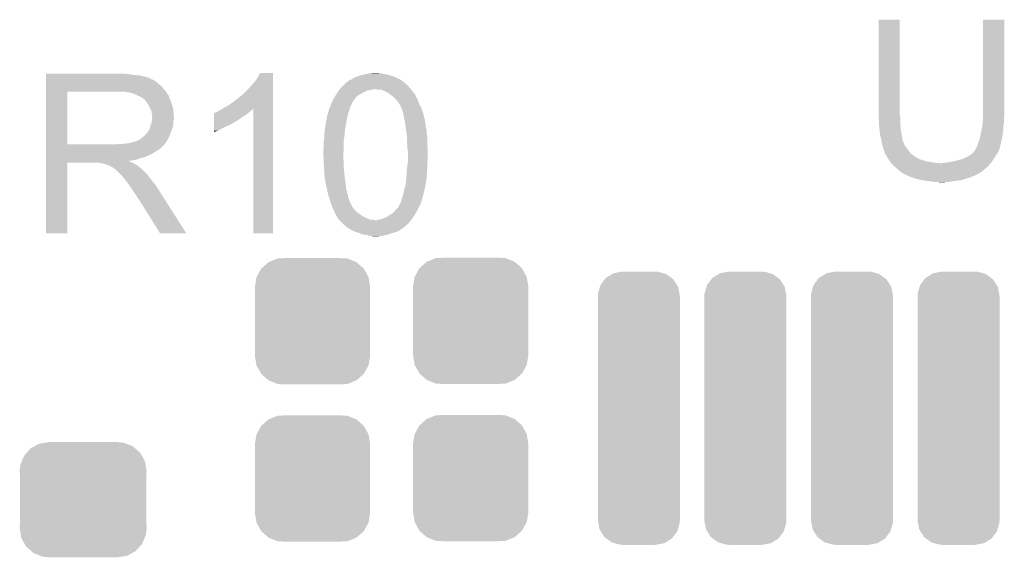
# Model space of a CAD drawing. Extents: x -0.05 to 0.95, y -0.15 to 2.1.
# Tile 16 of 51: x 0.21 to 0.45, y 0.66 to 0.79. Entities that reach past the tile are written whole.
import ezdxf

# ---------------------------------------------------------------- set-up
doc = ezdxf.new("R2010")
doc.units = 0
doc.layers.get('0').update_dxf_attribs({"linetype": 'CONTINUOUS'})
doc.layers.add('LTE_IOT_13_CLICK_V101A_GTO', color=11, linetype='CONTINUOUS')
doc.layers.add('LTE_IOT_13_CLICK_V101A_GTS', color=8, linetype='CONTINUOUS')

# ---------------------------------------------------------------- blocks, each defined once
blk = doc.blocks.new('CUSTOM_84')
for points in [[(-0.01059, 0.01419), (-0.01052, 0.01422), (0.01057, 0.01419), (0.01054, 0.01422)], [(-0.01052, 0.01422), (-0.00841, 0.01508), (0.01054, 0.01422), (0.00839, 0.01508)], [(-0.00841, 0.01508), (-0.00819, 0.01509), (0.00839, 0.01508), (0.00836, 0.01509)], [(-0.00819, 0.01509), (-0.00607, 0.0152), (0.00836, 0.01509), (0.00607, 0.0152)], [(-0.01344, 0.01062), (-0.01234, 0.01263), (0.01345, 0.01062), (0.01233, 0.01263)], [(-0.01234, 0.01263), (-0.01229, 0.01267), (0.01233, 0.01263), (0.01231, 0.01267)], [(-0.01229, 0.01267), (-0.01059, 0.01419), (0.01231, 0.01267), (0.01057, 0.01419)], [(-0.01385, 0.0083), (-0.01347, 0.01057), (0.01385, 0.0083), (0.01346, 0.01057)], [(-0.01347, 0.01057), (-0.01344, 0.01062), (0.01346, 0.01057), (0.01345, 0.01062)], [(-0.01385, 0.00825), (-0.01385, 0.0083), (0.01385, 0.00825), (0.01385, 0.0083)], [(-0.01385, -0.00825), (-0.01385, 0.00825), (0.01385, -0.00825), (0.01385, 0.00825)], [(-0.01385, -0.0083), (-0.01385, -0.00825), (0.01385, -0.0083), (0.01385, -0.00825)], [(-0.01346, -0.01057), (-0.01385, -0.0083), (0.01347, -0.01057), (0.01385, -0.0083)], [(-0.01345, -0.01062), (-0.01346, -0.01057), (0.01344, -0.01062), (0.01347, -0.01057)], [(-0.01233, -0.01263), (-0.01345, -0.01062), (0.01234, -0.01263), (0.01344, -0.01062)], [(-0.01231, -0.01267), (-0.01233, -0.01263), (0.01229, -0.01267), (0.01234, -0.01263)], [(-0.01057, -0.01419), (-0.01231, -0.01267), (0.01059, -0.01419), (0.01229, -0.01267)], [(-0.01054, -0.01422), (-0.01057, -0.01419), (0.01052, -0.01422), (0.01059, -0.01419)], [(-0.00839, -0.01508), (-0.01054, -0.01422), (0.00841, -0.01508), (0.01052, -0.01422)], [(-0.00836, -0.01509), (-0.00839, -0.01508), (0.00819, -0.01509), (0.00841, -0.01508)], [(-0.00607, -0.0152), (-0.00836, -0.01509), (0.00607, -0.0152), (0.00819, -0.01509)]]:
    blk.add_solid(points)
blk = doc.blocks.new('CUSTOM_86')
for points in [[(-0.01358, 0.01127), (-0.01263, 0.01234), (0.01371, 0.01127), (0.01249, 0.01234)], [(-0.01263, 0.01234), (-0.01175, 0.01282), (0.01249, 0.01234), (0.01194, 0.01282)], [(-0.01175, 0.01282), (-0.01057, 0.01347), (0.01194, 0.01282), (0.01032, 0.01347)], [(-0.01057, 0.01347), (-0.0092, 0.01369), (0.01032, 0.01347), (0.00976, 0.01369)], [(-0.0092, 0.01369), (-0.00825, 0.01385), (0.00976, 0.01369), (0.00825, 0.01385)], [(-0.01475, 0.00922), (-0.01419, 0.01059), (0.01485, 0.00922), (0.01409, 0.01059)], [(-0.01419, 0.01059), (-0.01358, 0.01127), (0.01409, 0.01059), (0.01371, 0.01127)], [(-0.01525, 0.0069), (-0.01508, 0.00841), (0.01525, 0.0069), (0.01499, 0.00841)], [(-0.01508, 0.00841), (-0.01475, 0.00922), (0.01499, 0.00841), (0.01485, 0.00922)], [(-0.0152, 0.00607), (-0.01525, 0.0069), (0.0152, 0.00607), (0.01525, 0.0069)], [(-0.0152, -0.00607), (-0.0152, 0.00607), (0.0152, -0.00607), (0.0152, 0.00607)], [(-0.01525, -0.0069), (-0.0152, -0.00607), (0.01525, -0.0069), (0.0152, -0.00607)], [(-0.01499, -0.00841), (-0.01525, -0.0069), (0.01508, -0.00841), (0.01525, -0.0069)], [(-0.01485, -0.00922), (-0.01499, -0.00841), (0.01475, -0.00922), (0.01508, -0.00841)], [(-0.01409, -0.01059), (-0.01485, -0.00922), (0.01419, -0.01059), (0.01475, -0.00922)], [(-0.01371, -0.01127), (-0.01409, -0.01059), (0.01358, -0.01127), (0.01419, -0.01059)], [(-0.01249, -0.01234), (-0.01371, -0.01127), (0.01263, -0.01234), (0.01358, -0.01127)], [(-0.01194, -0.01282), (-0.01249, -0.01234), (0.01175, -0.01282), (0.01263, -0.01234)], [(-0.01032, -0.01347), (-0.01194, -0.01282), (0.01057, -0.01347), (0.01175, -0.01282)], [(-0.00976, -0.01369), (-0.01032, -0.01347), (0.0092, -0.01369), (0.01057, -0.01347)], [(-0.00825, -0.01385), (-0.00976, -0.01369), (0.00825, -0.01385), (0.0092, -0.01369)]]:
    blk.add_solid(points)
blk = doc.blocks.new('CUSTOM_187')
for points in [[(-0.00924, 0.02959), (-0.00819, 0.03098), (0.00917, 0.02959), (0.00828, 0.03098)], [(-0.00819, 0.03098), (-0.00795, 0.03131), (0.00828, 0.03098), (0.00785, 0.03131)], [(-0.00795, 0.03131), (-0.0064, 0.03226), (0.00785, 0.03131), (0.00655, 0.03226)], [(-0.0064, 0.03226), (-0.00612, 0.03244), (0.00655, 0.03226), (0.0059, 0.03244)], [(-0.00612, 0.03244), (-0.00405, 0.03283), (0.0059, 0.03244), (0.00447, 0.03283)], [(-0.00405, 0.03283), (-0.004, 0.03284), (0.00447, 0.03283), (0.00426, 0.03284)], [(-0.004, 0.03284), (-0.004, 0.03285), (0.00426, 0.03284), (0.004, 0.03285)], [(-0.00983, 0.02751), (-0.00936, 0.02916), (0.00976, 0.02751), (0.00944, 0.02916)], [(-0.00936, 0.02916), (-0.00924, 0.02959), (0.00944, 0.02916), (0.00917, 0.02959)], [(-0.00985, 0.02705), (-0.00983, 0.02751), (0.00985, 0.02705), (0.00976, 0.02751)], [(-0.00985, 0.027), (-0.00985, 0.02705), (0.00985, 0.027), (0.00985, 0.02705)], [(-0.00985, -0.027), (-0.00985, 0.027), (0.00985, -0.027), (0.00985, 0.027)], [(-0.00985, -0.02705), (-0.00985, -0.027), (0.00985, -0.02705), (0.00985, -0.027)], [(-0.00976, -0.02752), (-0.00985, -0.02705), (0.00983, -0.02752), (0.00985, -0.02705)], [(-0.00943, -0.02916), (-0.00976, -0.02752), (0.00936, -0.02916), (0.00983, -0.02752)], [(-0.00916, -0.0296), (-0.00943, -0.02916), (0.00924, -0.0296), (0.00936, -0.02916)], [(-0.00828, -0.03098), (-0.00916, -0.0296), (0.0082, -0.03098), (0.00924, -0.0296)], [(-0.00782, -0.03132), (-0.00828, -0.03098), (0.00795, -0.03132), (0.0082, -0.03098)], [(-0.00654, -0.03226), (-0.00782, -0.03132), (0.00643, -0.03226), (0.00795, -0.03132)], [(-0.00582, -0.03245), (-0.00654, -0.03226), (0.00612, -0.03245), (0.00643, -0.03226)], [(-0.00446, -0.03282), (-0.00582, -0.03245), (0.00415, -0.03282), (0.00612, -0.03245)], [(-0.004, -0.03284), (-0.00446, -0.03282), (0.00406, -0.03284), (0.00415, -0.03282)], [(-0.004, -0.03285), (-0.004, -0.03284), (0.004, -0.03285), (0.00406, -0.03284)]]:
    blk.add_solid(points)

msp = doc.modelspace()

# ---------------------------------------------------------------- linework, layer by layer
at = {"layer": 'LTE_IOT_13_CLICK_V101A_GTO'}
for points in [[(0.418, 0.7674), (0.418, 0.7904), (0.4231, 0.7674), (0.4231, 0.7904)], [(0.418, 0.7904), (0.418, 0.7904), (0.4231, 0.7904), (0.418, 0.7904)], [(0.4431, 0.7682), (0.4431, 0.7904), (0.4482, 0.7682), (0.4482, 0.7904)], [(0.4431, 0.7904), (0.4431, 0.7904), (0.4482, 0.7904), (0.4431, 0.7904)], [(0.218, 0.7773), (0.218, 0.7774), (0.2379, 0.7773), (0.2368, 0.7774)], [(0.218, 0.7771), (0.218, 0.7773), (0.2391, 0.7771), (0.2379, 0.7773)], [(0.218, 0.777), (0.218, 0.7771), (0.2405, 0.777), (0.2391, 0.7771)], [(0.218, 0.7767), (0.218, 0.777), (0.2417, 0.7767), (0.2405, 0.777)], [(0.218, 0.7765), (0.218, 0.7767), (0.2423, 0.7765), (0.2417, 0.7767)], [(0.218, 0.7764), (0.218, 0.7765), (0.2428, 0.7764), (0.2423, 0.7765)], [(0.218, 0.7763), (0.218, 0.7764), (0.2429, 0.7763), (0.2429, 0.7764)], [(0.218, 0.7764), (0.218, 0.7764), (0.2429, 0.7764), (0.2428, 0.7764)], [(0.218, 0.7761), (0.218, 0.7763), (0.2433, 0.7761), (0.2429, 0.7763)], [(0.218, 0.7759), (0.218, 0.7761), (0.2438, 0.7759), (0.2433, 0.7761)], [(0.218, 0.7755), (0.218, 0.7759), (0.2444, 0.7755), (0.2438, 0.7759)], [(0.2683, 0.7757), (0.2689, 0.7766), (0.2725, 0.7757), (0.2725, 0.7766)], [(0.2689, 0.7766), (0.2694, 0.7776), (0.2725, 0.7766), (0.2725, 0.7776)], [(0.2694, 0.7776), (0.2694, 0.7776), (0.2725, 0.7776), (0.2694, 0.7776)], [(0.2908, 0.7758), (0.2909, 0.7759), (0.3034, 0.7758), (0.30323, 0.7759)], [(0.2909, 0.7759), (0.2913, 0.776), (0.30323, 0.7759), (0.30307, 0.776)], [(0.2913, 0.776), (0.29146, 0.7761), (0.30307, 0.776), (0.3029, 0.7761)], [(0.29146, 0.7761), (0.29162, 0.7762), (0.3029, 0.7761), (0.3026, 0.7762)], [(0.29162, 0.7762), (0.29178, 0.7763), (0.3026, 0.7762), (0.3026, 0.7763)], [(0.29178, 0.7763), (0.2921, 0.7765), (0.3025, 0.7763), (0.30205, 0.7765)], [(0.29178, 0.7763), (0.29178, 0.7763), (0.3026, 0.7763), (0.3025, 0.7763)], [(0.2921, 0.7765), (0.2926, 0.7767), (0.30205, 0.7765), (0.3016, 0.7767)], [(0.2926, 0.7767), (0.2931, 0.7769), (0.3016, 0.7767), (0.301, 0.7769)], [(0.2931, 0.7769), (0.2935, 0.777), (0.301, 0.7769), (0.3007, 0.777)], [(0.2935, 0.777), (0.2943, 0.7772), (0.3007, 0.777), (0.2998, 0.7772)], [(0.2943, 0.7772), (0.29517, 0.7774), (0.2998, 0.7772), (0.299, 0.7774)], [(0.29517, 0.7774), (0.2956, 0.7775), (0.299, 0.7774), (0.2983, 0.7775)], [(0.2956, 0.7775), (0.2971, 0.7776), (0.2983, 0.7775), (0.2976, 0.7776)], [(0.218, 0.775), (0.218, 0.7755), (0.245, 0.775), (0.2444, 0.7755)], [(0.218, 0.7744), (0.218, 0.775), (0.2457, 0.7744), (0.245, 0.775)], [(0.218, 0.7736), (0.218, 0.7744), (0.2464, 0.7736), (0.2457, 0.7744)], [(0.218, 0.7731), (0.218, 0.7736), (0.24679, 0.7731), (0.2464, 0.7736)], [(0.2652, 0.7724), (0.2669, 0.7741), (0.2725, 0.7724), (0.2725, 0.7741)], [(0.2669, 0.7741), (0.2683, 0.7757), (0.2725, 0.7741), (0.2725, 0.7757)], [(0.28839, 0.7735), (0.28848, 0.7736), (0.2959, 0.7735), (0.2965, 0.7736)], [(0.28848, 0.7736), (0.28857, 0.7737), (0.2965, 0.7736), (0.2968, 0.7737)], [(0.28857, 0.7737), (0.28902, 0.7742), (0.30563, 0.7737), (0.3052, 0.7742)], [(0.28902, 0.7742), (0.2892, 0.7744), (0.3052, 0.7742), (0.305, 0.7744)], [(0.2892, 0.7744), (0.2897, 0.7749), (0.305, 0.7744), (0.3045, 0.7749)], [(0.2897, 0.7749), (0.2901, 0.7753), (0.3045, 0.7749), (0.30402, 0.7753)], [(0.2902, 0.7753), (0.2903, 0.7754), (0.30402, 0.7753), (0.3039, 0.7754)], [(0.2903, 0.7754), (0.2904, 0.7755), (0.3039, 0.7754), (0.30378, 0.7755)], [(0.2904, 0.7755), (0.2906, 0.7756), (0.30378, 0.7755), (0.30365, 0.7756)], [(0.2906, 0.7756), (0.2908, 0.7758), (0.30365, 0.7756), (0.3034, 0.7758)], [(0.2977, 0.7736), (0.2971, 0.7737), (0.30571, 0.7736), (0.30563, 0.7737)], [(0.2986, 0.7735), (0.2983, 0.7736), (0.3058, 0.7735), (0.30571, 0.7736)], [(0.218, 0.7604), (0.218, 0.7731), (0.2231, 0.7604), (0.2231, 0.7731)], [(0.218, 0.7731), (0.218, 0.7731), (0.2231, 0.7731), (0.2352, 0.7731)], [(0.238, 0.7729), (0.2367, 0.7731), (0.24694, 0.7729), (0.24679, 0.7731)], [(0.23873, 0.7727), (0.238, 0.7729), (0.2471, 0.7727), (0.24694, 0.7729)], [(0.2391, 0.7726), (0.23873, 0.7727), (0.2471, 0.7726), (0.2471, 0.7727)], [(0.2399, 0.7722), (0.2391, 0.7726), (0.2474, 0.7722), (0.2471, 0.7726)], [(0.2406, 0.7719), (0.2399, 0.7722), (0.24752, 0.7719), (0.2474, 0.7722)], [(0.24093, 0.7717), (0.2406, 0.7719), (0.2476, 0.7717), (0.24752, 0.7719)], [(0.2411, 0.7716), (0.24093, 0.7717), (0.24764, 0.7716), (0.2476, 0.7717)], [(0.2414, 0.7714), (0.2411, 0.7716), (0.24773, 0.7714), (0.24764, 0.7716)], [(0.2418, 0.771), (0.2415, 0.7714), (0.2479, 0.771), (0.24773, 0.7714)], [(0.2629, 0.7706), (0.2641, 0.7715), (0.2725, 0.7706), (0.2725, 0.7715)], [(0.2641, 0.7715), (0.2652, 0.7724), (0.2725, 0.7715), (0.2725, 0.7724)], [(0.28682, 0.7709), (0.287, 0.7713), (0.2918, 0.7709), (0.29212, 0.7713)], [(0.287, 0.7713), (0.28736, 0.7719), (0.29212, 0.7713), (0.2926, 0.7719)], [(0.28736, 0.7719), (0.28754, 0.7722), (0.2926, 0.7719), (0.293, 0.7722)], [(0.28754, 0.7722), (0.2876, 0.7723), (0.293, 0.7722), (0.29317, 0.7723)], [(0.2876, 0.7723), (0.28773, 0.7725), (0.29317, 0.7723), (0.2935, 0.7725)], [(0.28773, 0.7725), (0.28805, 0.773), (0.2935, 0.7725), (0.2944, 0.773)], [(0.28805, 0.773), (0.2883, 0.7734), (0.2944, 0.773), (0.2952, 0.7734)], [(0.2883, 0.7734), (0.28839, 0.7735), (0.2952, 0.7734), (0.2959, 0.7735)], [(0.2989, 0.7734), (0.2986, 0.7735), (0.30588, 0.7734), (0.3058, 0.7735)], [(0.2994, 0.7732), (0.2989, 0.7734), (0.30603, 0.7732), (0.30588, 0.7734)], [(0.3003, 0.7727), (0.2994, 0.7732), (0.3064, 0.7727), (0.30603, 0.7732)], [(0.30043, 0.7726), (0.3003, 0.7727), (0.3065, 0.7726), (0.3064, 0.7727)], [(0.30083, 0.7723), (0.30043, 0.7726), (0.3067, 0.7723), (0.3065, 0.7726)], [(0.3011, 0.7721), (0.30083, 0.7723), (0.30678, 0.7721), (0.3067, 0.7723)], [(0.30145, 0.7718), (0.3011, 0.7721), (0.3069, 0.7718), (0.30678, 0.7721)], [(0.3018, 0.7715), (0.30145, 0.7718), (0.30707, 0.7715), (0.3069, 0.7718)], [(0.30212, 0.7711), (0.3018, 0.7715), (0.3073, 0.7711), (0.30707, 0.7715)], [(0.2421, 0.7706), (0.2418, 0.771), (0.24803, 0.7706), (0.2479, 0.771)], [(0.24246, 0.7701), (0.2421, 0.7706), (0.2482, 0.7701), (0.24803, 0.7706)], [(0.2426, 0.7699), (0.24246, 0.7701), (0.24826, 0.7699), (0.2482, 0.7701)], [(0.243, 0.7691), (0.2426, 0.7699), (0.2485, 0.7691), (0.24826, 0.7699)], [(0.2433, 0.7685), (0.243, 0.7691), (0.24856, 0.7685), (0.2485, 0.7691)], [(0.25987, 0.7687), (0.26037, 0.769), (0.2675, 0.7687), (0.2677, 0.769)], [(0.26037, 0.769), (0.2607, 0.7692), (0.2725, 0.769), (0.2725, 0.7692)], [(0.26037, 0.769), (0.26037, 0.769), (0.2677, 0.769), (0.2678, 0.769)], [(0.2607, 0.7692), (0.2618, 0.7698), (0.2725, 0.7692), (0.2725, 0.7698)], [(0.2618, 0.7698), (0.2629, 0.7706), (0.2725, 0.7698), (0.2725, 0.7706)], [(0.2678, 0.739), (0.2678, 0.769), (0.2725, 0.739), (0.2725, 0.769)], [(0.28595, 0.7687), (0.286, 0.7689), (0.2909, 0.7687), (0.29093, 0.7689)], [(0.286, 0.7691), (0.2862, 0.7693), (0.29097, 0.7691), (0.291, 0.7693)], [(0.286, 0.7689), (0.286, 0.7691), (0.29093, 0.7689), (0.29097, 0.7691)], [(0.2862, 0.7693), (0.2863, 0.7696), (0.291, 0.7693), (0.29118, 0.7696)], [(0.2863, 0.7696), (0.28635, 0.7698), (0.29118, 0.7696), (0.2913, 0.7698)], [(0.28635, 0.7698), (0.2864, 0.77), (0.2913, 0.7698), (0.29135, 0.77)], [(0.2864, 0.77), (0.2865, 0.7702), (0.29135, 0.77), (0.2914, 0.7702)], [(0.2865, 0.7702), (0.2866, 0.7704), (0.2914, 0.7702), (0.29153, 0.7704)], [(0.2866, 0.7704), (0.28664, 0.7705), (0.29153, 0.7704), (0.2916, 0.7705)], [(0.28664, 0.7705), (0.28682, 0.7709), (0.2916, 0.7705), (0.2918, 0.7709)], [(0.3022, 0.771), (0.30212, 0.7711), (0.30733, 0.771), (0.3073, 0.7711)], [(0.3024, 0.7708), (0.3022, 0.771), (0.3074, 0.7708), (0.30733, 0.771)], [(0.3025, 0.7706), (0.3024, 0.7708), (0.30747, 0.7706), (0.3074, 0.7708)], [(0.3026, 0.7705), (0.3026, 0.7706), (0.3075, 0.7705), (0.30747, 0.7706)], [(0.3028, 0.7702), (0.3026, 0.7705), (0.3076, 0.7702), (0.3075, 0.7705)], [(0.303, 0.7699), (0.3028, 0.7702), (0.30777, 0.7699), (0.3076, 0.7702)], [(0.3033, 0.7693), (0.303, 0.7699), (0.3081, 0.7693), (0.30777, 0.7699)], [(0.3034, 0.7691), (0.3033, 0.7693), (0.30817, 0.7691), (0.3081, 0.7693)], [(0.3037, 0.7682), (0.3034, 0.7691), (0.3085, 0.7682), (0.30817, 0.7691)], [(0.24336, 0.7681), (0.2433, 0.7685), (0.2486, 0.7681), (0.24856, 0.7685)], [(0.2434, 0.7678), (0.24336, 0.7681), (0.24863, 0.7678), (0.2486, 0.7681)], [(0.2434, 0.7673), (0.2434, 0.7678), (0.24867, 0.7673), (0.24863, 0.7678)], [(0.2435, 0.767), (0.2434, 0.7673), (0.24869, 0.767), (0.24867, 0.7673)], [(0.24341, 0.7663), (0.24344, 0.7665), (0.2486, 0.7663), (0.2487, 0.7665)], [(0.24344, 0.7665), (0.2435, 0.7669), (0.2487, 0.7665), (0.2487, 0.7669)], [(0.2435, 0.7669), (0.2435, 0.767), (0.2487, 0.7669), (0.24869, 0.767)], [(0.2583, 0.7675), (0.2583, 0.7679), (0.266, 0.7675), (0.26648, 0.7679)], [(0.2583, 0.767), (0.2583, 0.7675), (0.2652, 0.767), (0.266, 0.7675)], [(0.2583, 0.7664), (0.2583, 0.767), (0.2643, 0.7664), (0.2652, 0.767)], [(0.2584, 0.7679), (0.2585, 0.768), (0.26648, 0.7679), (0.2666, 0.768)], [(0.2585, 0.768), (0.2587, 0.7681), (0.2666, 0.768), (0.26672, 0.7681)], [(0.2587, 0.7681), (0.259, 0.7682), (0.26672, 0.7681), (0.26685, 0.7682)], [(0.259, 0.7682), (0.2593, 0.7684), (0.26685, 0.7682), (0.2671, 0.7684)], [(0.2593, 0.7684), (0.2597, 0.7686), (0.2671, 0.7684), (0.26737, 0.7686)], [(0.2597, 0.7686), (0.25987, 0.7687), (0.26737, 0.7686), (0.2675, 0.7687)], [(0.28533, 0.7662), (0.2855, 0.7673), (0.2902, 0.7662), (0.29044, 0.7673)], [(0.2855, 0.7673), (0.28576, 0.768), (0.29044, 0.7673), (0.2906, 0.768)], [(0.28576, 0.768), (0.2858, 0.7681), (0.2906, 0.768), (0.29064, 0.7681)], [(0.2858, 0.7681), (0.28595, 0.7687), (0.29064, 0.7681), (0.2909, 0.7687)], [(0.3039, 0.7673), (0.3037, 0.7682), (0.30873, 0.7673), (0.3085, 0.7682)], [(0.30396, 0.767), (0.3039, 0.7673), (0.3088, 0.767), (0.30873, 0.7673)], [(0.30398, 0.7669), (0.30396, 0.767), (0.3088, 0.7669), (0.3088, 0.767)], [(0.304, 0.7668), (0.30398, 0.7669), (0.3089, 0.7668), (0.3088, 0.7669)], [(0.30404, 0.7666), (0.304, 0.7668), (0.3089, 0.7666), (0.3089, 0.7668)], [(0.30408, 0.7664), (0.30404, 0.7666), (0.309, 0.7664), (0.3089, 0.7666)], [(0.418, 0.7671), (0.418, 0.7674), (0.42318, 0.7671), (0.4231, 0.7674)], [(0.41801, 0.767), (0.418, 0.7671), (0.4232, 0.767), (0.42318, 0.7671)], [(0.4181, 0.766), (0.41801, 0.767), (0.4232, 0.766), (0.4232, 0.767)], [(0.443, 0.7657), (0.44309, 0.7668), (0.4481, 0.7657), (0.4481, 0.7668)], [(0.44309, 0.7668), (0.4431, 0.7669), (0.4481, 0.7668), (0.44812, 0.7669)], [(0.4431, 0.7673), (0.4431, 0.7682), (0.4482, 0.7673), (0.4482, 0.7682)], [(0.4431, 0.7669), (0.4431, 0.7673), (0.44812, 0.7669), (0.4482, 0.7673)], [(0.2428, 0.764), (0.243, 0.7645), (0.24822, 0.764), (0.2484, 0.7645)], [(0.243, 0.7645), (0.2431, 0.765), (0.2484, 0.7645), (0.2485, 0.765)], [(0.2431, 0.765), (0.2433, 0.7655), (0.2485, 0.765), (0.2486, 0.7655)], [(0.2433, 0.7655), (0.24341, 0.7663), (0.2486, 0.7655), (0.2486, 0.7663)], [(0.2583, 0.7658), (0.2583, 0.7664), (0.2633, 0.7658), (0.2643, 0.7664)], [(0.2583, 0.7657), (0.2583, 0.7658), (0.2632, 0.7657), (0.2632, 0.7658)], [(0.2583, 0.7658), (0.2583, 0.7658), (0.2632, 0.7658), (0.2633, 0.7658)], [(0.2583, 0.7655), (0.2583, 0.7657), (0.2628, 0.7655), (0.2632, 0.7657)], [(0.2583, 0.7652), (0.2583, 0.7655), (0.2623, 0.7652), (0.2628, 0.7655)], [(0.2583, 0.7649), (0.2583, 0.7652), (0.2616, 0.7649), (0.2623, 0.7652)], [(0.2583, 0.7637), (0.2583, 0.7649), (0.2592, 0.7637), (0.2616, 0.7649)], [(0.28497, 0.764), (0.2852, 0.7654), (0.2898, 0.764), (0.29005, 0.7654)], [(0.2852, 0.7654), (0.28533, 0.7662), (0.29005, 0.7654), (0.2902, 0.7662)], [(0.3041, 0.7663), (0.30408, 0.7664), (0.309, 0.7663), (0.309, 0.7664)], [(0.30415, 0.766), (0.3041, 0.7663), (0.309, 0.766), (0.309, 0.7663)], [(0.30423, 0.7656), (0.30415, 0.766), (0.3091, 0.7656), (0.309, 0.766)], [(0.3043, 0.7652), (0.30423, 0.7656), (0.30918, 0.7652), (0.3091, 0.7656)], [(0.30431, 0.7651), (0.3043, 0.7652), (0.3092, 0.7651), (0.30918, 0.7652)], [(0.30439, 0.7646), (0.30431, 0.7651), (0.3092, 0.7646), (0.3092, 0.7651)], [(0.30447, 0.764), (0.30439, 0.7646), (0.3094, 0.764), (0.3092, 0.7646)], [(0.4181, 0.7654), (0.4181, 0.766), (0.4232, 0.7654), (0.4232, 0.766)], [(0.4181, 0.765), (0.4181, 0.7654), (0.42323, 0.765), (0.4232, 0.7654)], [(0.41819, 0.7642), (0.4181, 0.765), (0.4233, 0.7642), (0.42323, 0.765)], [(0.4182, 0.7641), (0.41819, 0.7642), (0.42332, 0.7641), (0.4233, 0.7642)], [(0.4184, 0.7625), (0.4182, 0.7641), (0.42358, 0.7625), (0.42332, 0.7641)], [(0.4427, 0.7637), (0.4429, 0.7647), (0.44792, 0.7637), (0.44799, 0.7647)], [(0.4429, 0.7647), (0.44292, 0.7649), (0.44799, 0.7647), (0.448, 0.7649)], [(0.44292, 0.7649), (0.44298, 0.7655), (0.448, 0.7649), (0.4481, 0.7655)], [(0.44298, 0.7655), (0.443, 0.7657), (0.4481, 0.7655), (0.4481, 0.7657)], [(0.2405, 0.7616), (0.24137, 0.7623), (0.24719, 0.7616), (0.2476, 0.7623)], [(0.24137, 0.7623), (0.2415, 0.7624), (0.2476, 0.7623), (0.24764, 0.7624)], [(0.2415, 0.7624), (0.242, 0.7629), (0.24764, 0.7624), (0.24782, 0.7629)], [(0.242, 0.7629), (0.2424, 0.7634), (0.24782, 0.7629), (0.248, 0.7634)], [(0.2424, 0.7634), (0.2425, 0.7635), (0.248, 0.7634), (0.24804, 0.7635)], [(0.2425, 0.7635), (0.2426, 0.7637), (0.24804, 0.7635), (0.24811, 0.7637)], [(0.2426, 0.7637), (0.2428, 0.764), (0.24811, 0.7637), (0.24822, 0.764)], [(0.2583, 0.7634), (0.2583, 0.7637), (0.2583, 0.7634), (0.2592, 0.7637)], [(0.28472, 0.7612), (0.2848, 0.7619), (0.2895, 0.7612), (0.2896, 0.7619)], [(0.2848, 0.7619), (0.28484, 0.7626), (0.2896, 0.7619), (0.2897, 0.7626)], [(0.28484, 0.7626), (0.2849, 0.7636), (0.2897, 0.7626), (0.28977, 0.7636)], [(0.2849, 0.7636), (0.28497, 0.764), (0.28977, 0.7636), (0.2898, 0.764)], [(0.30457, 0.7633), (0.30447, 0.764), (0.3094, 0.7633), (0.3094, 0.764)], [(0.3046, 0.7631), (0.30457, 0.7633), (0.30943, 0.7631), (0.3094, 0.7633)], [(0.30465, 0.7625), (0.3046, 0.7631), (0.3095, 0.7625), (0.30943, 0.7631)], [(0.3047, 0.762), (0.30465, 0.7625), (0.30957, 0.762), (0.3095, 0.7625)], [(0.3047, 0.7618), (0.3047, 0.762), (0.3096, 0.7618), (0.30957, 0.762)], [(0.3047, 0.7611), (0.3047, 0.7618), (0.3096, 0.7611), (0.3096, 0.7618)], [(0.4186, 0.7618), (0.4184, 0.7625), (0.4237, 0.7618), (0.42358, 0.7625)], [(0.41867, 0.7613), (0.4186, 0.7618), (0.4238, 0.7613), (0.4237, 0.7618)], [(0.4421, 0.7612), (0.44227, 0.7618), (0.44748, 0.7612), (0.4476, 0.7618)], [(0.44227, 0.7618), (0.4423, 0.7619), (0.4476, 0.7618), (0.44762, 0.7619)], [(0.4423, 0.7619), (0.44263, 0.7634), (0.44762, 0.7619), (0.4479, 0.7634)], [(0.44263, 0.7634), (0.4427, 0.7637), (0.4479, 0.7634), (0.44792, 0.7637)], [(0.218, 0.76), (0.218, 0.7604), (0.246, 0.76), (0.2464, 0.7604)], [(0.218, 0.7604), (0.218, 0.7604), (0.2345, 0.7604), (0.2231, 0.7604)], [(0.218, 0.7599), (0.218, 0.76), (0.246, 0.7599), (0.246, 0.76)], [(0.218, 0.7593), (0.218, 0.7599), (0.2453, 0.7593), (0.2459, 0.7599)], [(0.218, 0.7599), (0.218, 0.7599), (0.2459, 0.7599), (0.246, 0.7599)], [(0.2345, 0.7604), (0.2352, 0.7605), (0.2464, 0.7604), (0.2465, 0.7605)], [(0.236, 0.7605), (0.2378, 0.7607), (0.2465, 0.7605), (0.24663, 0.7607)], [(0.2378, 0.7607), (0.2394, 0.7611), (0.24663, 0.7607), (0.2469, 0.7611)], [(0.2395, 0.7611), (0.2398, 0.7613), (0.2469, 0.7611), (0.24702, 0.7613)], [(0.2398, 0.7613), (0.2401, 0.7614), (0.24702, 0.7613), (0.24707, 0.7614)], [(0.2401, 0.7614), (0.2405, 0.7616), (0.24707, 0.7614), (0.24719, 0.7616)], [(0.2846, 0.759), (0.2847, 0.7596), (0.28946, 0.759), (0.2895, 0.7596)], [(0.2847, 0.761), (0.28472, 0.7612), (0.2895, 0.761), (0.2895, 0.7612)], [(0.2847, 0.7596), (0.2847, 0.761), (0.2895, 0.7596), (0.2895, 0.761)], [(0.3048, 0.7602), (0.3047, 0.7611), (0.3096, 0.7602), (0.3096, 0.7611)], [(0.3048, 0.76), (0.3048, 0.7602), (0.3096, 0.76), (0.3096, 0.7602)], [(0.3048, 0.7595), (0.3048, 0.76), (0.30965, 0.7595), (0.3096, 0.76)], [(0.30487, 0.759), (0.3048, 0.7595), (0.3097, 0.759), (0.30965, 0.7595)], [(0.4187, 0.7611), (0.41867, 0.7613), (0.42388, 0.7611), (0.4238, 0.7613)], [(0.41875, 0.7608), (0.4187, 0.7611), (0.424, 0.7608), (0.42388, 0.7611)], [(0.41877, 0.7607), (0.41875, 0.7608), (0.4241, 0.7607), (0.424, 0.7608)], [(0.4188, 0.7605), (0.41877, 0.7607), (0.42417, 0.7605), (0.4241, 0.7607)], [(0.41884, 0.7604), (0.4188, 0.7605), (0.4242, 0.7604), (0.42417, 0.7605)], [(0.419, 0.76), (0.41884, 0.7604), (0.4244, 0.76), (0.4242, 0.7604)], [(0.4191, 0.7595), (0.419, 0.76), (0.4248, 0.7595), (0.4244, 0.76)], [(0.4193, 0.7589), (0.4191, 0.7595), (0.4252, 0.7589), (0.4248, 0.7595)], [(0.4413, 0.7593), (0.4415, 0.7596), (0.44701, 0.7593), (0.4471, 0.7596)], [(0.4415, 0.7596), (0.44178, 0.7603), (0.4471, 0.7596), (0.4473, 0.7603)], [(0.44178, 0.7603), (0.4419, 0.7606), (0.4473, 0.7603), (0.44736, 0.7606)], [(0.4419, 0.7606), (0.4421, 0.7612), (0.44736, 0.7606), (0.44748, 0.7612)], [(0.218, 0.7591), (0.218, 0.7593), (0.2449, 0.7591), (0.2453, 0.7593)], [(0.218, 0.7588), (0.218, 0.7591), (0.2445, 0.7588), (0.2449, 0.7591)], [(0.218, 0.7582), (0.218, 0.7588), (0.2435, 0.7582), (0.2445, 0.7588)], [(0.218, 0.7579), (0.218, 0.7582), (0.2429, 0.7579), (0.2435, 0.7582)], [(0.218, 0.7573), (0.218, 0.7579), (0.2415, 0.7573), (0.2429, 0.7579)], [(0.218, 0.7571), (0.218, 0.7573), (0.2406, 0.7571), (0.2415, 0.7573)], [(0.218, 0.7568), (0.218, 0.7571), (0.2398, 0.7568), (0.2406, 0.7571)], [(0.2846, 0.7579), (0.2846, 0.759), (0.2894, 0.7579), (0.28946, 0.759)], [(0.28465, 0.757), (0.2846, 0.7579), (0.2894, 0.757), (0.2894, 0.7579)], [(0.28468, 0.7564), (0.28465, 0.757), (0.2895, 0.7564), (0.2894, 0.757)], [(0.3049, 0.7588), (0.30487, 0.759), (0.3097, 0.7588), (0.3097, 0.759)], [(0.3049, 0.7568), (0.3049, 0.7588), (0.3097, 0.7568), (0.3097, 0.7588)], [(0.4194, 0.7587), (0.4193, 0.7589), (0.42537, 0.7587), (0.4252, 0.7589)], [(0.4194, 0.7585), (0.4194, 0.7587), (0.42553, 0.7585), (0.42537, 0.7587)], [(0.41952, 0.7583), (0.4194, 0.7585), (0.4257, 0.7583), (0.42553, 0.7585)], [(0.41987, 0.7577), (0.41952, 0.7583), (0.4264, 0.7577), (0.4257, 0.7583)], [(0.4201, 0.7573), (0.41987, 0.7577), (0.42704, 0.7573), (0.4264, 0.7577)], [(0.42016, 0.7572), (0.4201, 0.7573), (0.4272, 0.7572), (0.42704, 0.7573)], [(0.42029, 0.757), (0.42016, 0.7572), (0.4275, 0.757), (0.4273, 0.7572)], [(0.42016, 0.7572), (0.42016, 0.7572), (0.4273, 0.7572), (0.4272, 0.7572)], [(0.42042, 0.7568), (0.42029, 0.757), (0.428, 0.7568), (0.4275, 0.757)], [(0.4371, 0.7566), (0.4384, 0.757), (0.44543, 0.7566), (0.4457, 0.757)], [(0.4384, 0.757), (0.4396, 0.7576), (0.4457, 0.757), (0.44607, 0.7576)], [(0.4396, 0.7576), (0.4399, 0.7578), (0.44607, 0.7576), (0.4462, 0.7578)], [(0.4399, 0.7578), (0.4402, 0.758), (0.4462, 0.7578), (0.44633, 0.758)], [(0.4402, 0.758), (0.4407, 0.7584), (0.44633, 0.758), (0.4466, 0.7584)], [(0.4407, 0.7584), (0.4408, 0.7585), (0.4466, 0.7584), (0.44665, 0.7585)], [(0.4408, 0.7585), (0.4409, 0.7587), (0.44665, 0.7585), (0.44675, 0.7587)], [(0.4409, 0.7587), (0.441, 0.7588), (0.44675, 0.7587), (0.4468, 0.7588)], [(0.441, 0.7588), (0.4411, 0.7589), (0.4468, 0.7588), (0.4469, 0.7589)], [(0.4411, 0.7589), (0.4413, 0.7593), (0.4469, 0.7589), (0.44701, 0.7593)], [(0.218, 0.7566), (0.218, 0.7568), (0.2389, 0.7566), (0.2398, 0.7568)], [(0.218, 0.7565), (0.218, 0.7566), (0.2379, 0.7565), (0.2389, 0.7566)], [(0.218, 0.7564), (0.218, 0.7565), (0.238, 0.7564), (0.2379, 0.7565)], [(0.218, 0.7563), (0.218, 0.7564), (0.2382, 0.7563), (0.238, 0.7564)], [(0.218, 0.7561), (0.218, 0.7563), (0.2385, 0.7561), (0.2382, 0.7563)], [(0.218, 0.756), (0.218, 0.7561), (0.23875, 0.756), (0.2385, 0.7561)], [(0.218, 0.739), (0.218, 0.756), (0.2231, 0.739), (0.2231, 0.756)], [(0.218, 0.756), (0.218, 0.756), (0.2231, 0.756), (0.2307, 0.756)], [(0.2311, 0.7559), (0.2307, 0.756), (0.239, 0.7559), (0.23875, 0.756)], [(0.2317, 0.7558), (0.2316, 0.7559), (0.23917, 0.7558), (0.239, 0.7559)], [(0.233, 0.7554), (0.2318, 0.7558), (0.23983, 0.7554), (0.23917, 0.7558)], [(0.2332, 0.7553), (0.233, 0.7554), (0.24, 0.7553), (0.23983, 0.7554)], [(0.2334, 0.7552), (0.2332, 0.7553), (0.24013, 0.7552), (0.24, 0.7553)], [(0.2337, 0.755), (0.2334, 0.7552), (0.24038, 0.755), (0.24013, 0.7552)], [(0.2339, 0.7549), (0.2337, 0.755), (0.2405, 0.7549), (0.24038, 0.755)], [(0.2341, 0.7548), (0.234, 0.7549), (0.2406, 0.7548), (0.2405, 0.7549)], [(0.2345, 0.7545), (0.2341, 0.7548), (0.2409, 0.7545), (0.2406, 0.7548)], [(0.2847, 0.756), (0.28468, 0.7564), (0.2895, 0.756), (0.2895, 0.7564)], [(0.28477, 0.7548), (0.2847, 0.756), (0.2895, 0.7548), (0.2895, 0.756)], [(0.2848, 0.7542), (0.28477, 0.7548), (0.28956, 0.7542), (0.2895, 0.7548)], [(0.30465, 0.754), (0.3047, 0.7547), (0.3095, 0.754), (0.30959, 0.7547)], [(0.3047, 0.7547), (0.30471, 0.7548), (0.30959, 0.7547), (0.3096, 0.7548)], [(0.30471, 0.7548), (0.3049, 0.7562), (0.3096, 0.7548), (0.3096, 0.7562)], [(0.3049, 0.7562), (0.3049, 0.7568), (0.3096, 0.7562), (0.3097, 0.7568)], [(0.42055, 0.7566), (0.42042, 0.7568), (0.4287, 0.7566), (0.428, 0.7568)], [(0.42074, 0.7563), (0.42055, 0.7566), (0.4295, 0.7563), (0.4287, 0.7566)], [(0.4208, 0.7562), (0.42074, 0.7563), (0.4305, 0.7562), (0.4295, 0.7563)], [(0.42098, 0.756), (0.4208, 0.7562), (0.4315, 0.756), (0.4305, 0.7562)], [(0.42107, 0.7559), (0.42098, 0.756), (0.4327, 0.7559), (0.4315, 0.756)], [(0.4216, 0.7553), (0.42107, 0.7559), (0.44439, 0.7553), (0.44492, 0.7559)], [(0.42171, 0.7552), (0.4216, 0.7553), (0.4443, 0.7552), (0.44439, 0.7553)], [(0.42274, 0.7543), (0.42171, 0.7552), (0.4433, 0.7543), (0.4443, 0.7552)], [(0.4333, 0.7559), (0.4336, 0.756), (0.44492, 0.7559), (0.44501, 0.756)], [(0.4341, 0.756), (0.4346, 0.7561), (0.44501, 0.756), (0.4451, 0.7561)], [(0.4346, 0.7561), (0.4358, 0.7563), (0.4451, 0.7561), (0.44523, 0.7563)], [(0.4358, 0.7563), (0.4371, 0.7566), (0.44523, 0.7563), (0.44543, 0.7566)], [(0.23463, 0.7544), (0.2345, 0.7545), (0.241, 0.7544), (0.2409, 0.7545)], [(0.23488, 0.7542), (0.23463, 0.7544), (0.2413, 0.7542), (0.241, 0.7544)], [(0.235, 0.7541), (0.23488, 0.7542), (0.2414, 0.7541), (0.2413, 0.7542)], [(0.2359, 0.7532), (0.235, 0.7541), (0.2423, 0.7532), (0.2414, 0.7541)], [(0.2362, 0.7529), (0.2359, 0.7532), (0.24252, 0.7529), (0.2423, 0.7532)], [(0.2365, 0.7525), (0.2362, 0.7529), (0.24283, 0.7525), (0.24252, 0.7529)], [(0.23655, 0.7524), (0.2365, 0.7525), (0.2429, 0.7524), (0.24283, 0.7525)], [(0.2366, 0.7523), (0.23655, 0.7524), (0.24298, 0.7523), (0.2429, 0.7524)], [(0.2373, 0.7515), (0.2367, 0.7523), (0.2436, 0.7515), (0.24298, 0.7523)], [(0.28488, 0.7528), (0.2848, 0.7542), (0.2897, 0.7528), (0.28956, 0.7542)], [(0.2849, 0.7525), (0.28488, 0.7528), (0.28974, 0.7525), (0.2897, 0.7528)], [(0.2852, 0.7509), (0.2849, 0.7525), (0.28997, 0.7509), (0.28974, 0.7525)], [(0.3045, 0.7519), (0.30453, 0.7523), (0.30934, 0.7519), (0.3094, 0.7523)], [(0.30453, 0.7523), (0.30465, 0.754), (0.3094, 0.7523), (0.3095, 0.754)], [(0.4232, 0.7539), (0.42274, 0.7543), (0.44277, 0.7539), (0.4433, 0.7543)], [(0.4238, 0.7535), (0.4232, 0.7539), (0.44223, 0.7535), (0.44277, 0.7539)], [(0.424, 0.7534), (0.4238, 0.7535), (0.4421, 0.7534), (0.44223, 0.7535)], [(0.4242, 0.7533), (0.424, 0.7534), (0.4419, 0.7533), (0.442, 0.7534)], [(0.424, 0.7534), (0.424, 0.7534), (0.442, 0.7534), (0.4421, 0.7534)], [(0.4243, 0.7532), (0.4242, 0.7533), (0.44165, 0.7532), (0.4418, 0.7533)], [(0.4242, 0.7533), (0.4242, 0.7533), (0.4418, 0.7533), (0.4419, 0.7533)], [(0.42453, 0.7531), (0.4243, 0.7532), (0.4415, 0.7531), (0.44165, 0.7532)], [(0.425, 0.7529), (0.42453, 0.7531), (0.4411, 0.7529), (0.4415, 0.7531)], [(0.42523, 0.7528), (0.425, 0.7529), (0.4407, 0.7528), (0.4411, 0.7529)], [(0.4257, 0.7526), (0.42523, 0.7528), (0.4403, 0.7526), (0.4407, 0.7528)], [(0.4269, 0.7522), (0.4257, 0.7526), (0.4391, 0.7522), (0.4403, 0.7526)], [(0.2379, 0.7507), (0.2373, 0.7515), (0.24424, 0.7507), (0.2436, 0.7515)], [(0.23803, 0.7505), (0.2379, 0.7507), (0.2444, 0.7505), (0.24424, 0.7507)], [(0.23877, 0.7494), (0.23803, 0.7505), (0.2451, 0.7494), (0.2444, 0.7505)], [(0.28524, 0.7507), (0.2852, 0.7509), (0.29, 0.7507), (0.28997, 0.7509)], [(0.28548, 0.7496), (0.28524, 0.7507), (0.2901, 0.7496), (0.29, 0.7507)], [(0.3041, 0.7498), (0.30428, 0.7504), (0.30896, 0.7498), (0.3091, 0.7504)], [(0.30428, 0.7504), (0.3044, 0.7508), (0.3091, 0.7504), (0.30916, 0.7508)], [(0.3044, 0.7508), (0.3045, 0.7519), (0.30916, 0.7508), (0.30934, 0.7519)], [(0.4272, 0.7521), (0.4269, 0.7522), (0.43875, 0.7521), (0.4391, 0.7522)], [(0.4287, 0.7518), (0.4272, 0.7521), (0.4377, 0.7518), (0.43875, 0.7521)], [(0.42935, 0.7517), (0.4287, 0.7518), (0.4369, 0.7517), (0.4377, 0.7518)], [(0.43, 0.7516), (0.42935, 0.7517), (0.436, 0.7516), (0.4369, 0.7517)], [(0.4307, 0.7515), (0.43, 0.7516), (0.43555, 0.7515), (0.436, 0.7516)], [(0.4313, 0.7514), (0.4307, 0.7515), (0.4351, 0.7514), (0.43555, 0.7515)], [(0.4327, 0.7513), (0.4323, 0.7514), (0.4332, 0.7513), (0.4351, 0.7514)], [(0.2391, 0.7489), (0.23877, 0.7494), (0.24542, 0.7489), (0.2451, 0.7494)], [(0.2396, 0.7482), (0.2391, 0.7489), (0.24586, 0.7482), (0.24542, 0.7489)], [(0.24, 0.7475), (0.2396, 0.7482), (0.24631, 0.7475), (0.24586, 0.7482)], [(0.2401, 0.7473), (0.24, 0.7475), (0.24643, 0.7473), (0.24631, 0.7475)], [(0.2855, 0.7495), (0.28548, 0.7496), (0.29013, 0.7495), (0.2901, 0.7496)], [(0.28571, 0.7486), (0.2855, 0.7495), (0.2904, 0.7486), (0.29013, 0.7495)], [(0.2858, 0.7482), (0.28571, 0.7486), (0.29049, 0.7482), (0.2904, 0.7486)], [(0.28597, 0.7477), (0.2858, 0.7482), (0.2906, 0.7477), (0.29049, 0.7482)], [(0.2862, 0.747), (0.28597, 0.7477), (0.29083, 0.747), (0.2906, 0.7477)], [(0.30337, 0.747), (0.30363, 0.7478), (0.3082, 0.747), (0.3085, 0.7478)], [(0.30363, 0.7478), (0.3037, 0.748), (0.3085, 0.7478), (0.30854, 0.748)], [(0.3037, 0.748), (0.30386, 0.7487), (0.30854, 0.748), (0.3087, 0.7487)], [(0.30386, 0.7487), (0.3041, 0.7498), (0.3087, 0.7487), (0.30896, 0.7498)], [(0.2403, 0.7472), (0.2401, 0.7473), (0.2465, 0.7472), (0.24643, 0.7473)], [(0.2404, 0.747), (0.2403, 0.7472), (0.24662, 0.747), (0.2465, 0.7472)], [(0.2454, 0.739), (0.2404, 0.747), (0.2517, 0.739), (0.24662, 0.747)], [(0.28626, 0.7468), (0.2862, 0.747), (0.2909, 0.7468), (0.29083, 0.747)], [(0.2865, 0.746), (0.28626, 0.7468), (0.2913, 0.746), (0.2909, 0.7468)], [(0.28676, 0.7453), (0.2865, 0.746), (0.2916, 0.7453), (0.2913, 0.746)], [(0.2868, 0.7452), (0.28676, 0.7453), (0.2918, 0.7452), (0.2916, 0.7453)], [(0.287, 0.7448), (0.2868, 0.7452), (0.292, 0.7448), (0.2918, 0.7452)], [(0.3021, 0.7448), (0.3026, 0.7453), (0.30729, 0.7448), (0.30751, 0.7453)], [(0.3026, 0.7454), (0.3027, 0.7455), (0.30756, 0.7454), (0.3076, 0.7455)], [(0.3026, 0.7453), (0.3026, 0.7454), (0.30751, 0.7453), (0.30756, 0.7454)], [(0.3027, 0.7455), (0.3029, 0.7459), (0.3076, 0.7455), (0.3079, 0.7459)], [(0.3029, 0.7459), (0.3031, 0.7463), (0.3079, 0.7459), (0.308, 0.7463)], [(0.3031, 0.7463), (0.30322, 0.7466), (0.308, 0.7463), (0.3081, 0.7466)], [(0.30322, 0.7466), (0.3033, 0.7468), (0.3081, 0.7466), (0.3082, 0.7468)], [(0.3033, 0.7468), (0.30337, 0.747), (0.3082, 0.7468), (0.3082, 0.747)], [(0.2872, 0.7444), (0.287, 0.7448), (0.2924, 0.7444), (0.292, 0.7448)], [(0.28724, 0.7443), (0.2872, 0.7444), (0.2925, 0.7443), (0.2924, 0.7444)], [(0.28746, 0.7438), (0.28724, 0.7443), (0.2931, 0.7438), (0.2925, 0.7443)], [(0.2875, 0.7437), (0.28746, 0.7438), (0.29325, 0.7437), (0.2931, 0.7438)], [(0.2878, 0.7432), (0.2875, 0.7437), (0.294, 0.7432), (0.29325, 0.7437)], [(0.288, 0.7428), (0.2878, 0.7432), (0.29472, 0.7428), (0.294, 0.7432)], [(0.28807, 0.7427), (0.288, 0.7428), (0.2949, 0.7427), (0.29472, 0.7428)], [(0.299, 0.7426), (0.2999, 0.743), (0.30596, 0.7426), (0.30622, 0.743)], [(0.2999, 0.743), (0.3008, 0.7436), (0.30622, 0.743), (0.3066, 0.7436)], [(0.3008, 0.7436), (0.3013, 0.7439), (0.3066, 0.7436), (0.30678, 0.7439)], [(0.3013, 0.7439), (0.3017, 0.7443), (0.30678, 0.7439), (0.30702, 0.7443)], [(0.3017, 0.7443), (0.30194, 0.7446), (0.30702, 0.7443), (0.3072, 0.7446)], [(0.30194, 0.7446), (0.3021, 0.7448), (0.3072, 0.7446), (0.30729, 0.7448)], [(0.2882, 0.7425), (0.28807, 0.7427), (0.29545, 0.7425), (0.2949, 0.7427)], [(0.2883, 0.7423), (0.2882, 0.7425), (0.296, 0.7423), (0.29545, 0.7425)], [(0.2884, 0.7423), (0.28839, 0.7423), (0.2965, 0.7423), (0.296, 0.7423)], [(0.28849, 0.7422), (0.2884, 0.7423), (0.2971, 0.7422), (0.2965, 0.7423)], [(0.289, 0.7416), (0.28849, 0.7422), (0.30518, 0.7416), (0.30566, 0.7422)], [(0.28912, 0.7415), (0.289, 0.7416), (0.3051, 0.7415), (0.30518, 0.7416)], [(0.29017, 0.7406), (0.28912, 0.7415), (0.3041, 0.7406), (0.3051, 0.7415)], [(0.2904, 0.7404), (0.29017, 0.7406), (0.304, 0.7404), (0.304, 0.7406)], [(0.29017, 0.7406), (0.29017, 0.7406), (0.304, 0.7406), (0.3041, 0.7406)], [(0.2975, 0.7422), (0.2977, 0.7423), (0.30566, 0.7422), (0.30574, 0.7423)], [(0.2977, 0.7423), (0.2983, 0.7424), (0.30574, 0.7423), (0.30582, 0.7424)], [(0.2983, 0.7424), (0.29865, 0.7425), (0.30582, 0.7424), (0.3059, 0.7425)], [(0.29865, 0.7425), (0.299, 0.7426), (0.3059, 0.7425), (0.30596, 0.7426)], [(0.2517, 0.739), (0.2517, 0.739), (0.2517, 0.739), (0.2454, 0.739)], [(0.29075, 0.7402), (0.2904, 0.7404), (0.3036, 0.7402), (0.304, 0.7404)], [(0.29093, 0.7401), (0.29075, 0.7402), (0.3033, 0.7401), (0.3036, 0.7402)], [(0.29145, 0.7398), (0.29093, 0.7401), (0.303, 0.7398), (0.3033, 0.7401)], [(0.2918, 0.7396), (0.29145, 0.7398), (0.3026, 0.7396), (0.303, 0.7398)], [(0.29227, 0.7394), (0.2918, 0.7396), (0.3022, 0.7394), (0.3026, 0.7396)], [(0.2925, 0.7393), (0.29227, 0.7394), (0.30187, 0.7393), (0.3022, 0.7394)], [(0.2933, 0.7391), (0.2925, 0.7393), (0.3012, 0.7391), (0.30187, 0.7393)], [(0.2939, 0.7388), (0.2933, 0.7391), (0.3003, 0.7388), (0.3012, 0.7391)], [(0.2946, 0.7387), (0.2939, 0.7388), (0.3, 0.7387), (0.3003, 0.7388)], [(0.2952, 0.7386), (0.2946, 0.7387), (0.29953, 0.7386), (0.3, 0.7387)], [(0.2958, 0.7384), (0.2952, 0.7386), (0.2986, 0.7384), (0.29953, 0.7386)], [(0.2966, 0.7383), (0.2962, 0.7384), (0.2971, 0.7383), (0.2986, 0.7384)]]:
    msp.add_solid(points, dxfattribs=at)

# ---------------------------------------------------------------- block references
at = {"layer": 'LTE_IOT_13_CLICK_V101A_GTS'}
for name, p in [('CUSTOM_84', (0.282, 0.7179)), ('CUSTOM_84', (0.32, 0.718)), ('CUSTOM_187', (0.3604, 0.697)), ('CUSTOM_187', (0.386, 0.697)), ('CUSTOM_187', (0.4116, 0.697)), ('CUSTOM_187', (0.4372, 0.697)), ('CUSTOM_84', (0.282, 0.6801)), ('CUSTOM_84', (0.32, 0.6802)), ('CUSTOM_86', (0.2269, 0.675))]:
    msp.add_blockref(name, p, dxfattribs=at)

doc.saveas('drawing.dxf')
